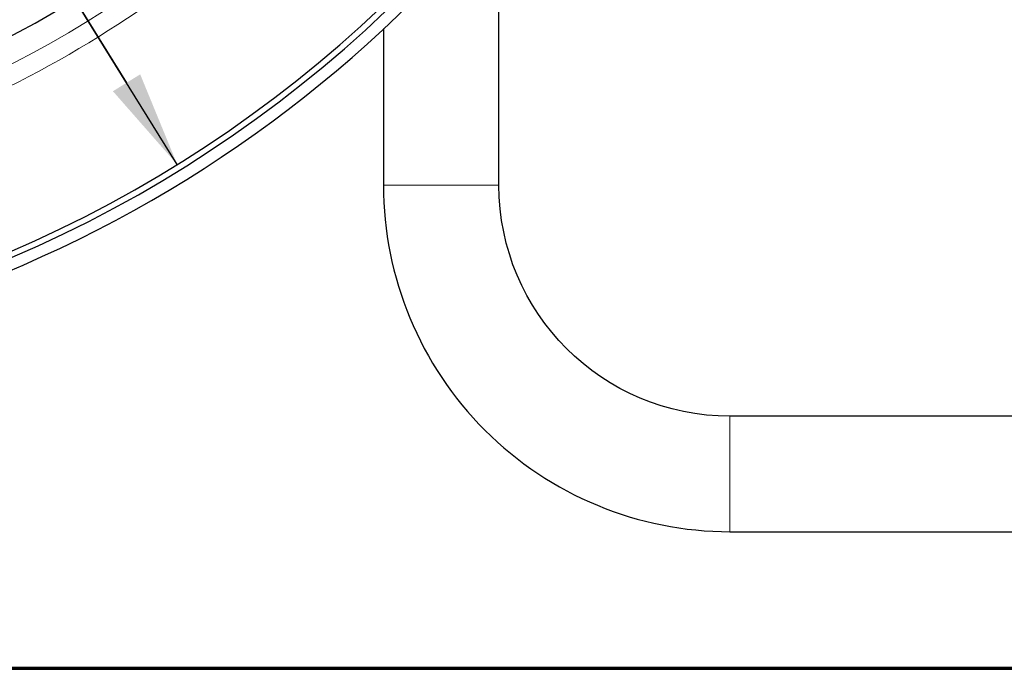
# Model space of a CAD drawing. Header units: millimetres. Extents: x 18 to 610, y -123 to 280.
# Tile 19 of 53: x 485 to 536, y -120 to -86. Entities that reach past the tile are written whole.
import ezdxf

# ---------------------------------------------------------------- set-up
doc = ezdxf.new("R2010")
doc.units = ezdxf.units.MM
doc.linetypes.add('SOLID', pattern=[0])
doc.styles.add('Arial', font='Arial.ttf', dxfattribs={"height": 5})
doc.dimstyles.get("Standard").update_dxf_attribs({"dimtxt": 5, "dimasz": 5, "dimexe": 0.18, "dimexo": 0.0625, "dimgap": 0.09, "dimtad": 0, "dimtih": 1, "dimtoh": 1, "dimdec": 4, "dimzin": 0, "dimdsep": 46, "dimtxsty": 'Arial', "dimcen": 0.09, "dimadec": 0, "dimazin": 0, "dimtfac": 1, "dimtdec": 4, "dimtofl": 0, "dimtmove": 0, "dimatfit": 3, "dimfxl": 0, "dimtolj": 1, "dimtzin": 0, "dimarcsym": 0})

# ---------------------------------------------------------------- blocks, each defined once
blk = doc.blocks.new('*D9')
at = {"color": 0, "lineweight": -2}
for p, q in [((493.313, -93.79), (409.601, 41.281)), ((424.739, 16.855), (490.679, -89.54))]:
    blk.add_line(p, q, dxfattribs=at)
at = {"color": 0}
blk.add_solid([(489.97, -89.979), (491.387, -89.101), (493.313, -93.79)], dxfattribs=at)
at = {"layer": 'Defpoints', "color": 0}
for p in [(424.739, 16.855), (493.313, -93.79)]:
    blk.add_point(p, dxfattribs=at)
at = {"color": 0, "lineweight": 9, "insert": (421.188, 32.438), "char_height": 5, "attachment_point": 5, "rotation": 301.7889, "style": 'Arial'}
blk.add_mtext('\\A1;Ø130.2', dxfattribs=at)
blk = doc.blocks.new('BlockOfViews_2')
at = {"linetype": 'SOLID', "lineweight": 30}
for p, q in [((510.026, -94.867, -106.664), (510.026, -80.355, -106.681)), ((504.026, -86.717, -106.637), (504.026, -94.867, -106.618)), ((576.026, -106.867, -106.652), (522.026, -106.867, -106.65)), ((522.026, -112.867, -106.613), (576.026, -112.867, -106.586))]:
    blk.add_line(p, q, dxfattribs=at)
for centre, radius, start, end in [((459.026, -38.467, -6.25), 65.4, 15.07441, 348.97592), ((459.026, -38.467, 11.75), 65.086, 15.14938, 348.92124), ((459.026, -38.467, -9.95), 66, 270, 329.89971), ((459.026, -38.467, -9.95), 66, 270.00007, 329.89963), ((459.026, -38.467, 3.55), 55, 279.154, 311.3879), ((522.026, -94.868, -106.618), 17.999, 179.9986, 270.0016)]:
    blk.add_arc(centre, radius, start, end, dxfattribs=at)
at = {"color": 196, "linetype": 'SOLID', "lineweight": 9}
blk.add_arc((459.026, -38.467, 11.75), 57.285, 276.1605, 314.3813, dxfattribs=at)
at = {"color": 196, "linetype": 'SOLID', "lineweight": 9, "extrusion": (0, 0, -1)}
blk.add_arc((-459.026, -38.467, -10.924), 56.3, 227.7239, 261.7342, dxfattribs=at)
at = {"color": 196, "linetype": 'SOLID', "lineweight": 9, "extrusion": (2.58386e-16, -1, 1.18424e-16)}
blk.add_arc((507.026, -106.65, 94.867), 3, 359.74, 179.3889, dxfattribs=at)
at = {"linetype": 'SOLID', "lineweight": 30, "extrusion": (0, 0, -1)}
blk.add_arc((-522.026, -94.867, 106.65), 12, 270, 359.9999, dxfattribs=at)
at = {"color": 196, "linetype": 'SOLID', "lineweight": 9, "extrusion": (1, 2.58386e-16, 1.18424e-16)}
blk.add_arc((-109.867, -106.65, 522.026), 3, 359.9999, 179.2968, dxfattribs=at)
blk = doc.blocks.new('A21-m2')
at = {"color": 51, "linetype": 'SOLID', "lineweight": 70}
blk.add_line((203.099, -119.968), (609.821, -119.968), dxfattribs=at)

msp = doc.modelspace()

# ---------------------------------------------------------------- block references
for name in ['A21-m2', 'BlockOfViews_2']:
    msp.add_blockref(name, (0, 0))

# ---------------------------------------------------------------- dimensions: what is measured, and where the dimension line sits
at = {"lineweight": 9}
dim = msp.add_diameter_dim_2p(p1=(424.739, 16.855), p2=(493.313, -93.79), dimstyle='Standard', override={"dimtxt": 5, "dimasz": 5, "dimexe": 1.4, "dimexo": 0, "dimgap": 2.5, "dimtad": 1, "dimtih": 0, "dimtoh": 0, "dimdec": 1, "dimlfac": 1, "dimpost": '״<>', "dimse1": 0, "dimse2": 0, "dimtofl": 1}, dxfattribs=at)
dim.commit()
dim.dimension.update_dxf_attribs({"geometry": '*D9', "text_midpoint": (416.776, 29.704), "dimtype": 163})

doc.saveas('drawing.dxf')
